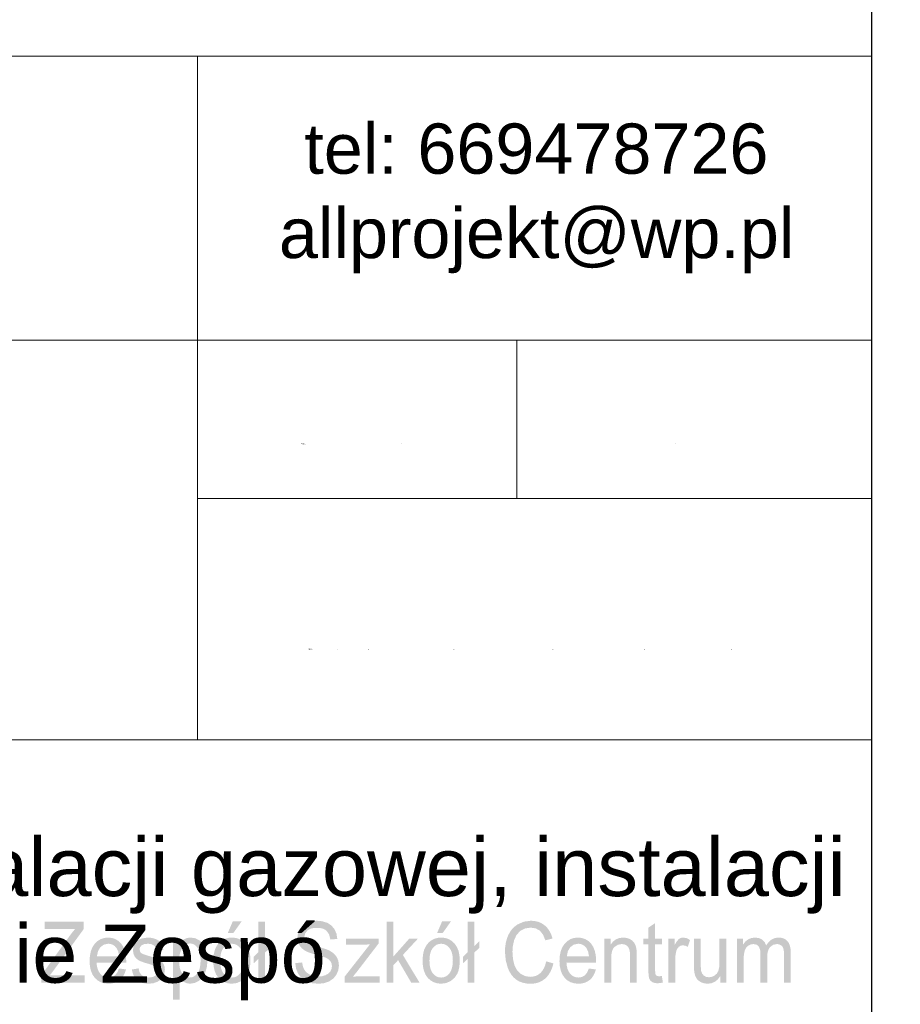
# Model space of a CAD drawing. Header units: millimetres. Extents: x -2603 to 1446, y -6775 to 6616.
# Tile 47 of 74: x 156 to 422, y -6453 to -6155. Entities that reach past the tile are written whole.
import ezdxf

# ---------------------------------------------------------------- set-up
doc = ezdxf.new("R2010")
doc.units = ezdxf.units.MM
doc.layers.get('0').update_dxf_attribs({"color": 252})
doc.layers.add('TABELKA', color=252, linetype='Continuous')

msp = doc.modelspace()

# ---------------------------------------------------------------- hatches: boundary and pattern name
h = msp.add_hatch(color=7)
h.paths.add_polyline_path([(242.95, -6345.25), (242.95, -6345.52), (242.95, -6345.39)])
h.paths.add_polyline_path([(242.95, -6345.52), (242.95, -6345.25)])
h = msp.add_hatch(color=7)
h.paths.add_polyline_path([(252.04, -6345.25), (252.04, -6345.52), (252.31, -6345.52), (252.08, -6345.52), (252.04, -6345.39)])
h.paths.add_polyline_path([(252.04, -6345.52), (252.04, -6345.25)])
h = msp.add_hatch(color=7)
h.paths.add_polyline_path([(261.13, -6345.25), (261.13, -6345.52), (261.4, -6345.52)])
h.paths.add_polyline_path([(261.13, -6345.25), (261.13, -6345.52)])
h = msp.add_hatch(color=7)
h.dxf.hatch_style = 2
h.paths.add_polyline_path([(268.93, -6345.25), (268.93, -6345.52), (268.93, -6345.25), (268.93, -6345.52), (268.93, -6345.25), (269.06, -6345.25), (269.19, -6345.25), (268.93, -6345.25), (268.93, -6345.52)])
h = msp.add_hatch(color=7)
h.paths.add_polyline_path([(287.11, -6345.25), (287.11, -6345.52), (287.38, -6345.52)])
h.paths.add_polyline_path([(287.11, -6345.25), (287.11, -6345.52)])
msp.add_hatch(color=7).paths.add_polyline_path([(294.9, -6345.25), (294.9, -6345.39), (294.9, -6345.52), (294.9, -6345.39)])
h = msp.add_hatch(color=7)
h.paths.add_polyline_path([(316.98, -6345.25), (316.98, -6345.52), (317.25, -6345.52)])
h.paths.add_polyline_path([(316.98, -6345.25), (316.98, -6345.52)])
h = msp.add_hatch(color=7)
h.dxf.hatch_style = 2
h.paths.add_polyline_path([(324.77, -6345.25), (324.77, -6345.52), (324.77, -6345.25), (324.77, -6345.52), (324.77, -6345.25), (324.9, -6345.25), (325.04, -6345.25), (324.77, -6345.25), (324.77, -6345.52)])
h = msp.add_hatch(color=7)
h.paths.add_polyline_path([(344.68, -6345.25), (344.68, -6345.52), (344.95, -6345.52)])
h.paths.add_polyline_path([(344.68, -6345.25), (344.68, -6345.52)])
h = msp.add_hatch(color=7)
h.paths.add_polyline_path([(352.47, -6345.25), (352.47, -6345.52), (352.74, -6345.52), (352.51, -6345.52), (352.47, -6345.39)])
h.paths.add_polyline_path([(352.47, -6345.52), (352.47, -6345.25)])
h = msp.add_hatch(color=7)
h.dxf.hatch_style = 2
h.paths.add_polyline_path([(361.56, -6345.25), (361.56, -6345.52), (361.56, -6345.25), (361.56, -6345.52), (361.56, -6345.25), (361.7, -6345.25), (361.83, -6345.25), (361.56, -6345.25), (361.56, -6345.52)])
h = msp.add_hatch(color=7)
h.paths.add_polyline_path([(371.09, -6345.25), (371.09, -6345.52), (371.36, -6345.52)])
h.paths.add_polyline_path([(371.09, -6345.25), (371.09, -6345.52)])
h = msp.add_hatch(color=7)
h.dxf.hatch_style = 2
h.paths.add_polyline_path([(162.38, -6446.11), (162.38, -6443.85), (170.87, -6432.05), (171.75, -6430.87), (172.59, -6429.86), (163.34, -6429.86), (163.34, -6427.69), (175.21, -6427.69), (175.21, -6429.86), (165.9, -6442.64), (164.9, -6443.93), (175.48, -6443.93), (175.48, -6446.11)])
h = msp.add_hatch(color=7)
h.paths.add_polyline_path([(214.36, -6439.44), (214.48, -6437.7), (214.83, -6436.21), (215.4, -6434.96), (216.22, -6433.94), (217.03, -6433.3), (217.93, -6432.83), (218.92, -6432.55), (219.99, -6432.46), (221.18, -6432.57), (222.24, -6432.91), (223.2, -6433.48), (224.04, -6434.27), (224.73, -6435.25), (225.22, -6436.41), (225.52, -6437.74), (225.62, -6439.25), (225.57, -6440.47), (225.44, -6441.55), (225.22, -6442.5), (224.92, -6443.3), (224.07, -6444.61), (222.89, -6445.59), (221.5, -6446.21), (219.99, -6446.41), (218.79, -6446.3), (217.71, -6445.96), (216.75, -6445.4), (215.92, -6444.61), (215.24, -6443.62), (214.75, -6442.42), (214.46, -6441.03)])
h.paths.add_polyline_path([(216.45, -6439.44), (216.52, -6440.64), (216.71, -6441.68), (217.02, -6442.56), (217.46, -6443.28), (218, -6443.84), (218.6, -6444.23), (219.26, -6444.47), (219.99, -6444.55), (220.72, -6444.47), (221.38, -6444.23), (221.98, -6443.83), (222.52, -6443.27), (222.96, -6442.54), (223.27, -6441.65), (223.46, -6440.59), (223.53, -6439.36), (223.46, -6438.2), (223.27, -6437.19), (222.95, -6436.32), (222.51, -6435.61), (221.97, -6435.05), (221.37, -6434.65), (220.71, -6434.41), (219.99, -6434.33), (219.26, -6434.41), (218.6, -6434.65), (218, -6435.05), (217.46, -6435.6), (217.02, -6436.32), (216.71, -6437.2), (216.52, -6438.24)])
h.paths.add_polyline_path([(218.76, -6431.1), (220.26, -6427.59), (222.93, -6427.59), (220.44, -6431.1)])
h = msp.add_hatch(color=7)
h.dxf.hatch_style = 2
h.paths.add_polyline_path([(228.02, -6438.9), (226.55, -6440.28), (226.55, -6438.29), (228.02, -6436.91), (228.02, -6427.69), (230.05, -6427.69), (230.05, -6435), (231.58, -6433.55), (231.58, -6435.53), (230.05, -6436.97), (230.05, -6446.11), (228.02, -6446.11)])
h = msp.add_hatch(color=7)
h.dxf.hatch_style = 2
h.paths.add_polyline_path([(239.18, -6440.19), (241.25, -6439.99), (241.5, -6441.25), (241.94, -6442.26), (242.62, -6443.06), (243.61, -6443.69), (244.81, -6444.1), (246.15, -6444.24), (247.33, -6444.13), (248.36, -6443.82), (249.2, -6443.33), (249.8, -6442.69), (250.15, -6441.93), (250.27, -6441.11), (250.15, -6440.3), (249.81, -6439.6), (249.21, -6439), (248.32, -6438.51), (247.89, -6438.34), (247.25, -6438.14), (246.41, -6437.89), (245.37, -6437.61), (244.31, -6437.31), (243.43, -6437.02), (242.71, -6436.73), (242.17, -6436.46), (241.13, -6435.68), (240.4, -6434.74), (239.96, -6433.66), (239.82, -6432.45), (240, -6431.1), (240.53, -6429.84), (241.41, -6428.78), (242.61, -6428), (244.05, -6427.53), (245.65, -6427.37), (247.39, -6427.54), (248.91, -6428.03), (250.15, -6428.85), (251.07, -6429.97), (251.65, -6431.34), (251.88, -6432.88), (249.78, -6433.05), (249.41, -6431.52), (248.63, -6430.41), (248.08, -6430.02), (247.42, -6429.74), (246.64, -6429.58), (245.74, -6429.52), (244.81, -6429.57), (244.02, -6429.72), (243.36, -6429.98), (242.84, -6430.33), (242.16, -6431.23), (241.93, -6432.29), (242.09, -6433.19), (242.58, -6433.92), (243.02, -6434.24), (243.72, -6434.57), (244.67, -6434.9), (245.88, -6435.23), (247.12, -6435.56), (248.14, -6435.86), (248.95, -6436.15), (249.55, -6436.41), (250.81, -6437.25), (251.69, -6438.29), (252.21, -6439.51), (252.38, -6440.91), (252.19, -6442.34), (251.62, -6443.68), (250.7, -6444.84), (249.45, -6445.7), (247.94, -6446.24), (246.25, -6446.42), (244.18, -6446.24), (242.48, -6445.69), (241.12, -6444.78), (240.09, -6443.5), (239.43, -6441.94)])
h = msp.add_hatch(color=7)
h.dxf.hatch_style = 2
h.paths.add_polyline_path([(266.81, -6446.11), (266.81, -6427.69), (268.85, -6427.69), (268.85, -6438.19), (273.67, -6432.76), (276.3, -6432.76), (271.71, -6437.71), (276.77, -6446.11), (274.26, -6446.11), (270.28, -6439.29), (268.85, -6440.82), (268.85, -6446.11)])
h = msp.add_hatch(color=7)
h.paths.add_polyline_path([(277.67, -6439.44), (277.79, -6437.7), (278.13, -6436.21), (278.71, -6434.96), (279.52, -6433.94), (280.34, -6433.3), (281.24, -6432.83), (282.23, -6432.55), (283.3, -6432.46), (284.48, -6432.57), (285.55, -6432.91), (286.5, -6433.48), (287.35, -6434.27), (288.03, -6435.25), (288.53, -6436.41), (288.82, -6437.74), (288.92, -6439.25), (288.88, -6440.47), (288.75, -6441.55), (288.53, -6442.5), (288.23, -6443.3), (287.37, -6444.61), (286.2, -6445.59), (284.81, -6446.21), (283.3, -6446.41), (282.1, -6446.3), (281.02, -6445.96), (280.06, -6445.4), (279.22, -6444.61), (278.54, -6443.62), (278.06, -6442.42), (277.77, -6441.03)])
h.paths.add_polyline_path([(279.76, -6439.44), (279.82, -6440.64), (280.01, -6441.68), (280.33, -6442.56), (280.77, -6443.28), (281.3, -6443.84), (281.9, -6444.23), (282.57, -6444.47), (283.3, -6444.55), (284.03, -6444.47), (284.69, -6444.23), (285.29, -6443.83), (285.82, -6443.27), (286.26, -6442.54), (286.58, -6441.65), (286.77, -6440.59), (286.83, -6439.36), (286.77, -6438.2), (286.58, -6437.19), (286.26, -6436.32), (285.82, -6435.61), (285.28, -6435.05), (284.68, -6434.65), (284.02, -6434.41), (283.3, -6434.33), (282.57, -6434.41), (281.9, -6434.65), (281.3, -6435.05), (280.77, -6435.6), (280.33, -6436.32), (280.01, -6437.2), (279.82, -6438.24)])
h.paths.add_polyline_path([(282.06, -6431.1), (283.57, -6427.59), (286.24, -6427.59), (283.75, -6431.1)])
h = msp.add_hatch(color=7)
h.dxf.hatch_style = 2
h.paths.add_polyline_path([(291.33, -6438.9), (289.86, -6440.28), (289.86, -6438.29), (291.33, -6436.91), (291.33, -6427.69), (293.35, -6427.69), (293.35, -6435), (294.88, -6433.55), (294.88, -6435.53), (293.35, -6436.97), (293.35, -6446.11), (291.33, -6446.11)])
h = msp.add_hatch(color=7)
h.dxf.hatch_style = 2
h.paths.add_polyline_path([(315.07, -6439.65), (317.26, -6440.27), (316.85, -6441.68), (316.3, -6442.91), (315.61, -6443.97), (314.78, -6444.85), (313.83, -6445.54), (312.79, -6446.03), (311.64, -6446.33), (310.4, -6446.42), (309.12, -6446.35), (307.97, -6446.12), (306.94, -6445.74), (306.04, -6445.21), (305.25, -6444.54), (304.56, -6443.73), (303.97, -6442.78), (303.48, -6441.7), (302.82, -6439.31), (302.6, -6436.76), (302.66, -6435.37), (302.85, -6434.07), (303.16, -6432.86), (303.59, -6431.74), (304.14, -6430.73), (304.79, -6429.86), (305.55, -6429.11), (306.41, -6428.49), (308.33, -6427.65), (310.43, -6427.37), (311.63, -6427.46), (312.72, -6427.72), (313.72, -6428.16), (314.62, -6428.78), (315.4, -6429.55), (316.05, -6430.47), (316.58, -6431.53), (316.98, -6432.74), (314.82, -6433.3), (314.11, -6431.57), (313.15, -6430.38), (311.9, -6429.69), (310.38, -6429.46), (308.63, -6429.71), (307.19, -6430.48), (306.1, -6431.67), (305.38, -6433.21), (304.99, -6434.95), (304.86, -6436.75), (305.02, -6438.95), (305.48, -6440.85), (306.27, -6442.38), (307.4, -6443.47), (308.75, -6444.12), (310.21, -6444.34), (311.1, -6444.26), (311.92, -6444.04), (312.66, -6443.67), (313.34, -6443.16), (313.92, -6442.49), (314.41, -6441.69), (314.79, -6440.74)])
h = msp.add_hatch(color=7)
h.dxf.hatch_style = 2
h.paths.add_polyline_path([(350.06, -6444.09), (350.35, -6446.08), (348.82, -6446.29), (347.83, -6446.19), (347.1, -6445.9), (346.57, -6445.45), (346.24, -6444.87), (346.13, -6444.47), (346.05, -6443.89), (346, -6443.13), (345.99, -6442.2), (345.99, -6434.52), (344.49, -6434.52), (344.49, -6432.76), (345.99, -6432.76), (345.99, -6429.46), (348.01, -6428.1), (348.01, -6432.76), (350.06, -6432.76), (350.06, -6434.52), (348.01, -6434.52), (348.01, -6442.33), (348.04, -6443.12), (348.12, -6443.57), (348.47, -6444.01), (349.16, -6444.17)])
h = msp.add_hatch(color=7)
h.paths.add_polyline_path([(185.86, -6441.81), (187.97, -6442.1), (187.67, -6443.07), (187.26, -6443.92), (186.74, -6444.66), (186.12, -6445.28), (185.4, -6445.77), (184.59, -6446.13), (183.69, -6446.34), (182.69, -6446.41), (181.44, -6446.3), (180.33, -6445.96), (179.35, -6445.4), (178.51, -6444.61), (177.83, -6443.62), (177.35, -6442.44), (177.06, -6441.09), (176.96, -6439.55), (177.06, -6437.96), (177.35, -6436.56), (177.84, -6435.35), (178.53, -6434.32), (179.36, -6433.51), (180.32, -6432.93), (181.39, -6432.58), (182.58, -6432.46), (183.72, -6432.58), (184.76, -6432.92), (185.69, -6433.49), (186.51, -6434.28), (187.18, -6435.29), (187.66, -6436.48), (187.94, -6437.85), (188.04, -6439.41), (188.03, -6440.01), (179.07, -6440.01), (179.18, -6441.05), (179.41, -6441.96), (179.74, -6442.73), (180.19, -6443.38), (180.72, -6443.89), (181.32, -6444.26), (181.98, -6444.48), (182.7, -6444.55), (183.74, -6444.39), (184.61, -6443.9), (185.32, -6443.05)])
h.paths.add_polyline_path([(179.18, -6438.15), (185.89, -6438.15), (185.63, -6436.68), (185.12, -6435.63), (184.6, -6435.06), (184, -6434.65), (183.33, -6434.4), (182.6, -6434.32), (181.3, -6434.58), (180.24, -6435.36), (179.5, -6436.58)])
h = msp.add_hatch(color=7)
h.dxf.hatch_style = 2
h.paths.add_polyline_path([(189.75, -6442.13), (191.77, -6441.77), (192.09, -6442.96), (192.71, -6443.83), (193.64, -6444.37), (194.88, -6444.55), (196.1, -6444.39), (196.96, -6443.92), (197.47, -6443.23), (197.64, -6442.43), (197.49, -6441.74), (197.04, -6441.22), (196.75, -6441.06), (196.31, -6440.88), (195.71, -6440.68), (194.96, -6440.45), (193.92, -6440.15), (193.06, -6439.87), (192.37, -6439.61), (191.85, -6439.37), (191.09, -6438.82), (190.54, -6438.1), (190.2, -6437.25), (190.09, -6436.31), (190.19, -6435.45), (190.46, -6434.66), (190.9, -6433.96), (191.46, -6433.39), (192.02, -6433.03), (192.76, -6432.73), (194.52, -6432.46), (195.84, -6432.57), (197, -6432.91), (197.93, -6433.45), (198.58, -6434.14), (199.01, -6435.04), (199.28, -6436.21), (197.29, -6436.51), (197.02, -6435.59), (196.5, -6434.9), (195.71, -6434.47), (194.66, -6434.32), (193.46, -6434.45), (192.66, -6434.84), (192.21, -6435.4), (192.06, -6436.04), (192.31, -6436.83), (192.63, -6437.17), (193.09, -6437.44), (193.32, -6437.52), (193.69, -6437.65), (194.22, -6437.81), (194.89, -6438.02), (195.89, -6438.32), (196.72, -6438.6), (197.39, -6438.85), (197.9, -6439.07), (198.66, -6439.57), (199.24, -6440.25), (199.61, -6441.13), (199.73, -6442.19), (199.58, -6443.29), (199.13, -6444.32), (198.41, -6445.21), (197.42, -6445.87), (196.23, -6446.27), (194.89, -6446.41), (193.79, -6446.34), (192.83, -6446.14), (192, -6445.8), (191.32, -6445.33), (190.76, -6444.72), (190.32, -6443.99), (189.98, -6443.12)])
h = msp.add_hatch(color=7)
h.paths.add_polyline_path([(202.19, -6451.22), (202.19, -6432.76), (204.05, -6432.76), (204.05, -6434.5), (204.75, -6433.61), (205.53, -6432.97), (206.44, -6432.59), (207.53, -6432.46), (208.98, -6432.68), (210.25, -6433.34), (211.28, -6434.4), (212.02, -6435.83), (212.47, -6437.5), (212.62, -6439.34), (212.46, -6441.28), (211.96, -6443.03), (211.15, -6444.47), (210.04, -6445.54), (208.74, -6446.19), (207.39, -6446.41), (206.42, -6446.29), (205.56, -6445.93), (204.82, -6445.39), (204.23, -6444.73), (204.23, -6451.22)])
h.paths.add_polyline_path([(204.04, -6439.51), (204.1, -6440.72), (204.27, -6441.75), (204.57, -6442.62), (204.98, -6443.32), (205.47, -6443.86), (206.01, -6444.24), (206.61, -6444.47), (207.25, -6444.55), (207.9, -6444.47), (208.51, -6444.23), (209.06, -6443.84), (209.57, -6443.28), (210, -6442.55), (210.3, -6441.65), (210.48, -6440.57), (210.54, -6439.32), (210.48, -6438.13), (210.3, -6437.09), (210.01, -6436.22), (209.59, -6435.5), (209.1, -6434.95), (208.56, -6434.55), (207.97, -6434.31), (207.34, -6434.23), (206.71, -6434.32), (206.11, -6434.57), (205.55, -6434.99), (205.04, -6435.59), (204.6, -6436.34), (204.29, -6437.24), (204.1, -6438.3)])
h = msp.add_hatch(color=7)
h.dxf.hatch_style = 2
h.paths.add_polyline_path([(254.1, -6446.11), (254.1, -6444.27), (261.75, -6434.52), (260.52, -6434.58), (259.45, -6434.6), (254.56, -6434.6), (254.56, -6432.76), (264.37, -6432.76), (264.37, -6434.26), (257.87, -6442.73), (256.61, -6444.27), (259.18, -6444.16), (264.73, -6444.16), (264.73, -6446.11)])
h = msp.add_hatch(color=7)
h.paths.add_polyline_path([(327.98, -6441.81), (330.09, -6442.1), (329.79, -6443.07), (329.38, -6443.92), (328.86, -6444.66), (328.24, -6445.28), (327.52, -6445.77), (326.71, -6446.13), (325.8, -6446.34), (324.81, -6446.41), (323.56, -6446.3), (322.44, -6445.96), (321.47, -6445.4), (320.63, -6444.61), (319.95, -6443.62), (319.47, -6442.44), (319.18, -6441.09), (319.08, -6439.55), (319.18, -6437.96), (319.47, -6436.56), (319.96, -6435.35), (320.64, -6434.32), (321.48, -6433.51), (322.44, -6432.93), (323.51, -6432.58), (324.69, -6432.46), (325.84, -6432.58), (326.88, -6432.92), (327.81, -6433.49), (328.63, -6434.28), (329.3, -6435.29), (329.77, -6436.48), (330.06, -6437.85), (330.16, -6439.41), (330.14, -6440.01), (321.19, -6440.01), (321.3, -6441.05), (321.52, -6441.96), (321.86, -6442.73), (322.31, -6443.38), (322.84, -6443.89), (323.44, -6444.26), (324.09, -6444.48), (324.82, -6444.55), (325.85, -6444.39), (326.73, -6443.9), (327.44, -6443.05)])
h.paths.add_polyline_path([(321.3, -6438.15), (328.01, -6438.15), (327.75, -6436.68), (327.24, -6435.63), (326.71, -6435.06), (326.12, -6434.65), (325.45, -6434.4), (324.72, -6434.32), (323.42, -6434.58), (322.36, -6435.36), (321.62, -6436.58)])
h = msp.add_hatch(color=7)
h.dxf.hatch_style = 2
h.paths.add_polyline_path([(332.69, -6446.11), (332.69, -6432.76), (334.52, -6432.76), (334.52, -6434.66), (335.25, -6433.7), (336.14, -6433.01), (337.16, -6432.6), (338.34, -6432.46), (339.38, -6432.57), (340.34, -6432.9), (341.13, -6433.4), (341.7, -6434.03), (342.09, -6434.8), (342.34, -6435.7), (342.42, -6436.57), (342.45, -6437.9), (342.45, -6446.11), (340.41, -6446.11), (340.41, -6437.99), (340.36, -6436.78), (340.18, -6435.93), (339.84, -6435.31), (339.33, -6434.83), (338.67, -6434.52), (337.91, -6434.42), (336.7, -6434.65), (335.66, -6435.34), (335.25, -6435.9), (334.96, -6436.67), (334.78, -6437.64), (334.72, -6438.82), (334.72, -6446.11)])
h = msp.add_hatch(color=7)
h.dxf.hatch_style = 2
h.paths.add_polyline_path([(352.05, -6446.11), (352.05, -6432.76), (353.88, -6432.76), (353.88, -6434.79), (354.56, -6433.61), (355.18, -6432.91), (355.8, -6432.57), (356.49, -6432.46), (357.52, -6432.64), (358.58, -6433.19), (357.88, -6435.29), (357.13, -6434.92), (356.39, -6434.8), (355.75, -6434.91), (355.19, -6435.25), (354.73, -6435.78), (354.43, -6436.48), (354.18, -6437.75), (354.09, -6439.12), (354.09, -6446.11)])
h = msp.add_hatch(color=7)
h.dxf.hatch_style = 2
h.paths.add_polyline_path([(367.69, -6446.11), (367.69, -6444.15), (366.93, -6445.14), (366.04, -6445.85), (365.02, -6446.27), (363.88, -6446.41), (362.85, -6446.3), (361.89, -6445.96), (361.09, -6445.45), (360.53, -6444.82), (360.14, -6444.06), (359.9, -6443.14), (359.8, -6442.28), (359.78, -6441.03), (359.78, -6432.76), (361.81, -6432.76), (361.81, -6440.16), (361.84, -6441.65), (361.93, -6442.55), (362.23, -6443.35), (362.75, -6443.96), (363.44, -6444.34), (364.29, -6444.46), (365.17, -6444.33), (366, -6443.94), (366.69, -6443.33), (367.14, -6442.52), (367.39, -6441.42), (367.47, -6439.91), (367.47, -6432.76), (369.51, -6432.76), (369.51, -6446.11)])
h = msp.add_hatch(color=7)
h.dxf.hatch_style = 2
h.paths.add_polyline_path([(372.74, -6446.11), (372.74, -6432.76), (374.57, -6432.76), (374.57, -6434.64), (375.22, -6433.75), (376.07, -6433.06), (377.07, -6432.61), (378.21, -6432.46), (379.42, -6432.62), (380.4, -6433.08), (381.13, -6433.82), (381.6, -6434.8), (382.37, -6433.78), (383.24, -6433.05), (384.22, -6432.61), (385.31, -6432.46), (386.15, -6432.53), (386.89, -6432.74), (387.53, -6433.08), (388.06, -6433.56), (388.48, -6434.19), (388.78, -6434.96), (388.96, -6435.88), (389.02, -6436.95), (389.02, -6446.11), (386.99, -6446.11), (386.99, -6437.7), (386.94, -6436.54), (386.8, -6435.75), (386.52, -6435.21), (386.08, -6434.79), (385.52, -6434.51), (384.86, -6434.42), (383.7, -6434.66), (382.76, -6435.36), (382.39, -6435.9), (382.13, -6436.58), (381.97, -6437.4), (381.92, -6438.36), (381.92, -6446.11), (379.88, -6446.11), (379.88, -6437.44), (379.76, -6436.12), (379.38, -6435.18), (378.73, -6434.61), (377.76, -6434.42), (376.93, -6434.55), (376.17, -6434.92), (375.54, -6435.54), (375.11, -6436.39), (374.86, -6437.58), (374.78, -6439.18), (374.78, -6446.11)])

# ---------------------------------------------------------------- linework, layer by layer
at = {"color": 7, "lineweight": 0}
for points in [[(-313.7, -6166), (413.54, -6166)], [(209.58, -6166), (209.58, -6372.63)], [(413.54, -6166), (413.54, -6506.3)], [(-313.7, -6251.82), (413.54, -6251.82)], [(306.17, -6251.82), (306.17, -6299.68)], [(209.58, -6299.68), (413.54, -6299.68)], [(-313.7, -6372.63), (413.54, -6372.63)]]:
    msp.add_lwpolyline(points, dxfattribs=at)
at = {"layer": 'TABELKA'}
msp.add_lwpolyline([(-2602.54, -6746.38), (413.54, -6746.38), (413.54, -4554.93), (-2602.54, -4554.93)], close=True, dxfattribs=at)

# ---------------------------------------------------------------- texts
at = {"color": 7, "attachment_point": 1}
for s, insert, char_height in [('{\\fArial|b0|i0|c0;tel: 669478726}', (241.91, -6186.33), 15.1868), ('{\\fArial|b0|i0|c0;allprojekt@wp.pl}', (234.21, -6211.84), 15.1868), ('{\\fT3romans.shxHorz3_567327N0|b0|i0|c0;SKALA}', (240.86, -6283.05), 0.3009), ('{\\fT3romans.shxHorz2_675562N0|b0|i0|c0;:}', (271.35, -6282.95), 0.4012), ('{\\fT3romans.shxHorz2_675495N0|b0|i0|c0;-}', (354.19, -6282.95), 0.4012), ('{\\fT3romans.shxHorz2_675495N0|b0|i0|c0;BRAN}', (242.95, -6345.12), 0.4012), ('{\\fArial|b0|i0|c0;Budowa instalacji c.o., instalacji gazowej, instalacji}', (-143.4, -6402.33), 17.5915), ('{\\fArial|b0|i0|c0;c.w.u. w budynkach na terenie Zespó}', (-157.27, -6428.52), 17.5915)]:
    msp.add_mtext(s, dxfattribs=dict(at, insert=insert, char_height=char_height))

doc.saveas('drawing.dxf')
